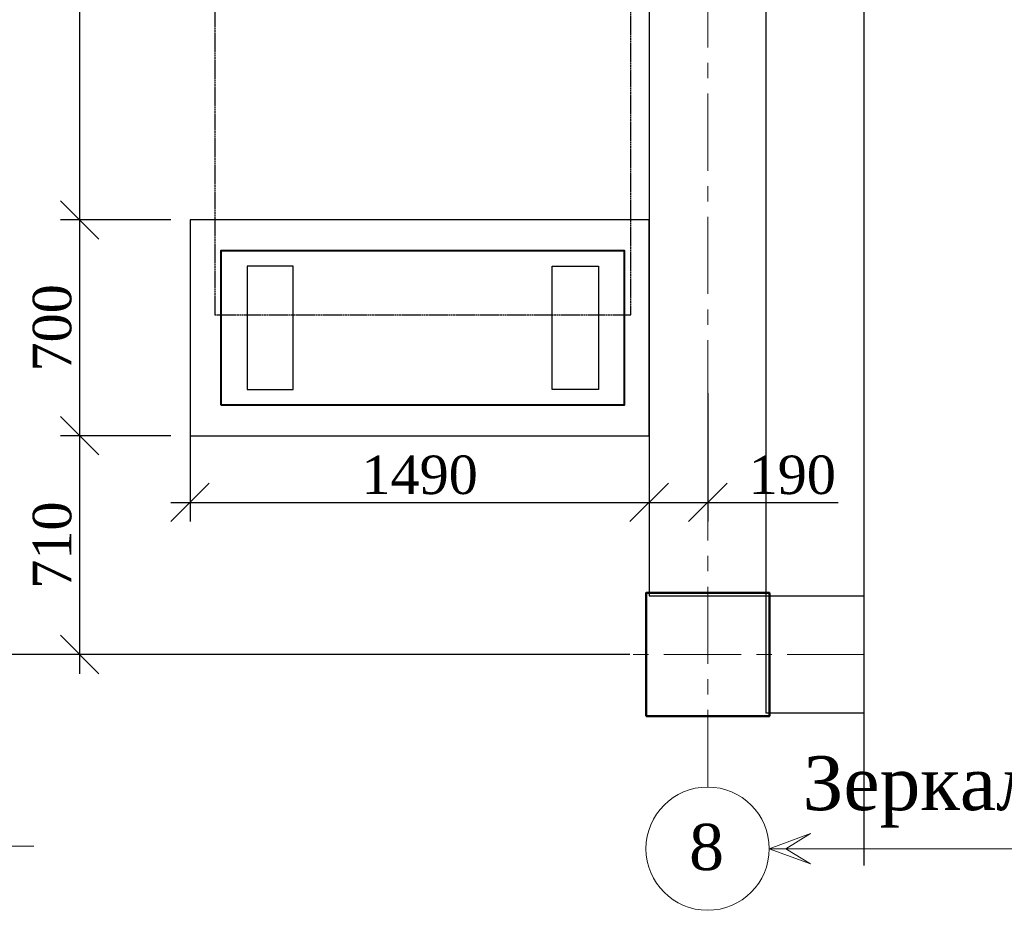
# Model space of a CAD drawing. Header units: millimetres. Extents: x 2063114 to 14983986, y -126020516 to 213791.
# Tile 155 of 256: x 2331688 to 2338078, y -1485498 to -1479718. Entities that reach past the tile are written whole.
import ezdxf
from ezdxf.enums import TextEntityAlignment as Align

# ---------------------------------------------------------------- set-up
doc = ezdxf.new("R2010")
doc.units = ezdxf.units.MM
for name, pattern in [('ACAD_ISO04W100', [30, 24, -3, 0, -3]), ('CENTERX2', [4, 2.5, -0.5, 0.5, -0.5]), ('DASHEDX2', [38.1, 25.4, -12.7])]:
    doc.linetypes.add(name, pattern=pattern)
doc.layers.get('Defpoints').update_dxf_attribs({"color": 6, "lineweight": 35})
for name, color, linetype, lineweight in [('KOLONNNA', 1, 'Continuous', 50), ('АСО-оси', 24, 'CENTERX2', 20), ('Фундамент', 7, 'Continuous', 30)]:
    doc.layers.add(name, color=color, linetype=linetype, lineweight=lineweight)
doc.layers.add('osi', color=7, linetype='ACAD_ISO04W100', lineweight=13, true_color=0x575757)
doc.layers.add('Размеры', color=28, linetype='Continuous')
doc.styles.add('GENERATED_STYLE_5', font='times.ttf')
doc.styles.add('TIMES NEW', font='times.ttf', dxfattribs={"height": 200})
doc.styles.add('Times New Roman', font='times.ttf')
doc.dimstyles.new('50', dxfattribs={"dimtxt": 250, "dimasz": 250, "dimexe": 125, "dimexo": 125, "dimgap": 50, "dimtad": 1, "dimdec": 0, "dimlfac": 0.5, "dimtxsty": 'GENERATED_STYLE_5', "dimblk": 'OBLIQUE', "dimcen": 250, "dimdle": 125, "dimadec": 0, "dimazin": 0, "dimtfac": 1, "dimtdec": 0, "dimtmove": 0, "dimatfit": 3, "dimldrblk": 'OPEN90', "dimfxl": 1, "dimarcsym": 0})

# ---------------------------------------------------------------- blocks, each defined once
blk = doc.blocks.new('380')
at = {"layer": 'KOLONNNA', "color": 0, "ltscale": 100}
blk.add_lwpolyline([(23129924, 18355759.3), (23130324, 18355759.3), (23130324, 18355359.3), (23129924, 18355359.3)], close=True, dxfattribs=at)
blk = doc.blocks.new('_Oblique')
at = {"color": 0, "linetype": 'ByBlock', "lineweight": -2}
blk.add_line((-0.5, -0.5), (0.5, 0.5), dxfattribs=at)
blk = doc.blocks.new('*D1137')
at = {"color": 0, "lineweight": -2, "ltscale": 200, "transparency": 16777216}
for p, q in [((2332077.2, -1483962.8), (2332077.2, -1482292.8)), ((2332668.6, -1482417.8), (2331952.2, -1482417.8)), ((2335648.6, -1483837.8), (2331952.2, -1483837.8))]:
    blk.add_line(p, q, dxfattribs=at)
at = {"layer": 'Defpoints', "color": 0, "lineweight": 30, "ltscale": 200, "transparency": 16777216}
for p in [(2332077.2, -1482417.8), (2332793.6, -1482417.8), (2335773.6, -1483837.8)]:
    blk.add_point(p, dxfattribs=at)
at = {"color": 0, "lineweight": -2, "ltscale": 200, "transparency": 16777216, "xscale": 250, "yscale": 250, "zscale": 250}
for p, rotation in [((2332077.2, -1482417.8), 90), ((2332077.2, -1483837.8), 270)]:
    blk.add_blockref('_Oblique', p, dxfattribs=dict(at, rotation=rotation))
at = {"color": 0, "lineweight": 15, "ltscale": 200, "transparency": 16777216, "insert": (2331899.7, -1483127.8), "char_height": 250, "attachment_point": 5, "rotation": 90, "style": 'GENERATED_STYLE_5'}
blk.add_mtext('710', dxfattribs=at)
blk = doc.blocks.new('_Open90')
at = {"color": 0, "linetype": 'ByBlock', "lineweight": -2}
for p, q in [((-0.5, 0.5), (0, 0)), ((0, 0), (-1, 0)), ((0, 0), (-0.5, -0.5))]:
    blk.add_line(p, q, dxfattribs=at)
blk = doc.blocks.new('*D939')
at = {"color": 0, "lineweight": -2, "ltscale": 200, "transparency": 16777216}
for p, q in [((2332077.2, -1482542.8), (2332077.2, -1480892.8)), ((2332668.6, -1481017.8), (2331952.2, -1481017.8)), ((2332668.6, -1482417.8), (2331952.2, -1482417.8))]:
    blk.add_line(p, q, dxfattribs=at)
at = {"layer": 'Defpoints', "color": 0, "lineweight": 30, "ltscale": 200, "transparency": 16777216}
for p in [(2332077.2, -1481017.8), (2332793.6, -1481017.8), (2332793.6, -1482417.8)]:
    blk.add_point(p, dxfattribs=at)
at = {"color": 0, "lineweight": -2, "ltscale": 200, "transparency": 16777216, "xscale": 250, "yscale": 250, "zscale": 250}
for p, rotation in [((2332077.2, -1481017.8), 90), ((2332077.2, -1482417.8), 270)]:
    blk.add_blockref('_Oblique', p, dxfattribs=dict(at, rotation=rotation))
at = {"color": 0, "lineweight": 15, "ltscale": 200, "transparency": 16777216, "insert": (2331899.7, -1481717.8), "char_height": 250, "attachment_point": 5, "rotation": 90, "style": 'GENERATED_STYLE_5'}
blk.add_mtext('700', dxfattribs=at)
blk = doc.blocks.new('*D940')
at = {"color": 0, "lineweight": -2, "ltscale": 200, "transparency": 16777216}
for p, q in [((2332077.2, -1481142.8), (2332077.2, -1476212.8)), ((2332668.6, -1476337.8), (2331952.2, -1476337.8)), ((2332668.6, -1481017.8), (2331952.2, -1481017.8))]:
    blk.add_line(p, q, dxfattribs=at)
at = {"layer": 'Defpoints', "color": 0, "lineweight": 30, "ltscale": 200, "transparency": 16777216}
for p in [(2332077.2, -1476337.8), (2332793.6, -1476337.8), (2332793.6, -1481017.8)]:
    blk.add_point(p, dxfattribs=at)
at = {"color": 0, "lineweight": -2, "ltscale": 200, "transparency": 16777216, "xscale": 250, "yscale": 250, "zscale": 250}
for p, rotation in [((2332077.2, -1476337.8), 90), ((2332077.2, -1481017.8), 270)]:
    blk.add_blockref('_Oblique', p, dxfattribs=dict(at, rotation=rotation))
at = {"color": 0, "lineweight": 15, "ltscale": 200, "transparency": 16777216, "insert": (2331900.1, -1478677.8), "char_height": 250, "attachment_point": 5, "rotation": 90, "style": 'GENERATED_STYLE_5'}
blk.add_mtext('2340', dxfattribs=at)
blk = doc.blocks.new('*D1138')
at = {"color": 0, "lineweight": -2, "ltscale": 200, "transparency": 16777216}
for p, q in [((2332793.6, -1481842.8), (2332793.6, -1482975.6)), ((2335773.6, -1481842.8), (2335773.6, -1482975.6)), ((2332668.6, -1482850.6), (2335898.6, -1482850.6))]:
    blk.add_line(p, q, dxfattribs=at)
at = {"layer": 'Defpoints', "color": 0, "lineweight": 30, "ltscale": 200, "transparency": 16777216}
for p in [(2332793.6, -1481717.8), (2335773.6, -1481717.8), (2335773.6, -1482850.6)]:
    blk.add_point(p, dxfattribs=at)
at = {"color": 0, "lineweight": -2, "ltscale": 200, "transparency": 16777216, "xscale": 250, "yscale": 250, "zscale": 250, "rotation": 180}
blk.add_blockref('_Oblique', (2332793.6, -1482850.6), dxfattribs=at)
at = {"color": 0, "lineweight": -2, "ltscale": 200, "transparency": 16777216, "xscale": 250, "yscale": 250, "zscale": 250}
blk.add_blockref('_Oblique', (2335773.6, -1482850.6), dxfattribs=at)
at = {"color": 0, "lineweight": 15, "ltscale": 200, "transparency": 16777216, "insert": (2334283.6, -1482673.1), "char_height": 250, "attachment_point": 5, "style": 'GENERATED_STYLE_5'}
blk.add_mtext('1490', dxfattribs=at)
blk = doc.blocks.new('*D1139')
at = {"color": 0, "lineweight": -2, "transparency": 16777216}
for p, q in [((2336153.6, -1482142.6), (2336153.6, -1482975.6)), ((2335773.6, -1482478.7), (2335773.6, -1482975.6)), ((2335648.6, -1482850.6), (2336153.6, -1482850.6)), ((2336153.6, -1482850.6), (2337000.9, -1482850.6))]:
    blk.add_line(p, q, dxfattribs=at)
at = {"layer": 'Defpoints', "color": 0, "lineweight": 30, "transparency": 16777216}
for p in [(2336153.6, -1482017.6), (2335773.6, -1482353.7), (2336153.6, -1482850.6)]:
    blk.add_point(p, dxfattribs=at)
at = {"color": 0, "lineweight": -2, "transparency": 16777216, "xscale": 250, "yscale": 250, "zscale": 250, "rotation": 180}
blk.add_blockref('_Oblique', (2335773.6, -1482850.6), dxfattribs=at)
at = {"color": 0, "lineweight": -2, "transparency": 16777216, "xscale": 250, "yscale": 250, "zscale": 250}
blk.add_blockref('_Oblique', (2336153.6, -1482850.6), dxfattribs=at)
at = {"color": 0, "transparency": 16777216, "insert": (2336702.2, -1482673.1), "char_height": 250, "attachment_point": 5, "style": 'GENERATED_STYLE_5'}
blk.add_mtext('190', dxfattribs=at)
blk = doc.blocks.new('*D948')
at = {"color": 0, "lineweight": -2, "ltscale": 200, "transparency": 16777216}
for p, q in [((2331268.3, -1471112.8), (2331268.3, -1483962.8)), ((2332916.2, -1483837.8), (2331143.3, -1483837.8))]:
    blk.add_line(p, q, dxfattribs=at)
at = {"layer": 'Defpoints', "color": 0, "lineweight": 30, "ltscale": 200, "transparency": 16777216}
for p in [(2331268.3, -1471237.8), (2331268.3, -1483837.8), (2333041.2, -1483837.8)]:
    blk.add_point(p, dxfattribs=at)
at = {"color": 0, "lineweight": -2, "ltscale": 200, "transparency": 16777216, "xscale": 250, "yscale": 250, "zscale": 250}
for p, rotation in [((2331268.3, -1471237.8), 90), ((2331268.3, -1483837.8), 270)]:
    blk.add_blockref('_Oblique', p, dxfattribs=dict(at, rotation=rotation))
at = {"color": 0, "lineweight": 15, "ltscale": 200, "transparency": 16777216, "insert": (2331091.1, -1477537.8), "char_height": 250, "attachment_point": 5, "rotation": 90, "style": 'GENERATED_STYLE_5'}
blk.add_mtext('6300', dxfattribs=at)

msp = doc.modelspace()

# ---------------------------------------------------------------- linework, layer by layer
at = {"color": 0, "lineweight": 0}
for p, q in [((2336552.5249, -1485097.88732), (2336821.37887, -1484999.41772)), ((2336821.37887, -1484999.41772), (2336659.93866, -1485097.88732)), ((2329140.53312, -1485081.79874), (2331779.85858, -1485081.79874)), ((2336552.5249, -1485097.88732), (2339191.85036, -1485097.88732)), ((2336552.5249, -1485097.88732), (2336821.37887, -1485196.35692)), ((2336821.37887, -1485196.35692), (2336659.93866, -1485097.88732))]:
    msp.add_line(p, q, dxfattribs=at)
at = {"color": 0, "ltscale": 100}
msp.add_lwpolyline([(2335773.58808, -1483457.79681), (2336533.58808, -1483457.79681), (2336533.58808, -1471617.79681), (2335773.58808, -1471617.79681)], close=True, dxfattribs=at)
msp.add_lwpolyline([(2332793.58808, -1482417.79681), (2335773.58808, -1482417.79681), (2335773.58808, -1481017.79681), (2332793.58808, -1481017.79681)], close=True)
at = {"lineweight": 30}
for points in [[(2333463.58808, -1482117.79681), (2333463.58808, -1481317.79681), (2333163.58808, -1481317.79681), (2333163.58808, -1482117.79681)], [(2335443.58808, -1481317.79681), (2335443.58808, -1482117.79681), (2335143.58808, -1482117.79681), (2335143.58808, -1481317.79681)]]:
    msp.add_lwpolyline(points, close=True, dxfattribs=at)
at = {"color": 0, "ltscale": 100}
msp.add_lwpolyline([(2337169.61206, -1484217.79681), (2336533.58808, -1484217.79681), (2336533.58808, -1483457.79681), (2337169.61206, -1483457.79681)], dxfattribs=at)
at = {"layer": 'osi', "color": 0, "linetype": 'ByBlock', "ltscale": 5}
msp.add_circle((2336152.5249, -1485097.88732), 400, dxfattribs=at)
at = {"layer": 'АСО-оси', "color": 1, "lineweight": 15, "ltscale": 200}
for p, q in [((2336153.58808, -1484697.88873), (2336153.58808, -1459736.24097)), ((2337169.61206, -1483837.79681), (2331826.07737, -1483837.79681))]:
    msp.add_line(p, q, dxfattribs=at)
at = {"layer": 'Размеры'}
msp.add_lwpolyline([(2337169.61206, -1485206.80495), (2337169.61206, -1472797.05437), (2336869.61206, -1472597.05437), (2337469.61206, -1472397.05437), (2337169.61206, -1472197.05437), (2337169.61206, -1459955.24246)], dxfattribs=at)
at = {"layer": 'Размеры', "color": 1, "linetype": 'DASHEDX2', "ltscale": 0.2}
msp.add_lwpolyline([(2335653.58808, -1468537.79681), (2332953.58808, -1468537.79681), (2332953.58808, -1481632.5637), (2335653.58808, -1481632.5637)], close=True, dxfattribs=at)
at = {"layer": 'Фундамент', "lineweight": 40}
msp.add_lwpolyline([(2332993.58808, -1482217.79681), (2335613.58808, -1482217.79681), (2335613.58808, -1481217.79681), (2332993.58808, -1481217.79681)], close=True, dxfattribs=at)

# ---------------------------------------------------------------- block references
at = {"color": 0, "xscale": -2, "yscale": 2, "zscale": 2, "rotation": 180}
msp.add_blockref('380', (-43924094.40112, 35227280.84096), dxfattribs=at)

# ---------------------------------------------------------------- texts
at = {"color": 0, "style": 'Times New Roman'}
msp.add_text('Зеркально', height=350, dxfattribs=at).set_placement((2339076.92692, -1484847.71089), align=Align.RIGHT)
at = {"style": 'TIMES NEW'}
msp.add_text('8', height=300, dxfattribs=at).set_placement((2336032.53742, -1485236.96647))

# ---------------------------------------------------------------- dimensions: what is measured, and where the dimension line sits
at = {"color": 1, "lineweight": 15, "ltscale": 200}
for base, p1, p2, picture, middle in [((2331268.28397, -1483837.79681), (2331268.28397, -1471237.79681), (2333041.19627, -1483837.79681), '*D948', (2331091.12103, -1477537.79681)), ((2332077.24582, -1476337.79681), (2332793.58808, -1481017.79681), (2332793.58808, -1476337.79681), '*D940', (2331900.08287, -1478677.79681)), ((2332077.24582, -1481017.79681), (2332793.58808, -1482417.79681), (2332793.58808, -1481017.79681), '*D939', (2331899.72238, -1481717.79681)), ((2332077.24582, -1482417.79681), (2335773.58808, -1483837.79681), (2332793.58808, -1482417.79681), '*D1137', (2331899.72238, -1483127.79681))]:
    dim = msp.add_linear_dim(base=base, p1=p1, p2=p2, angle=270, dimstyle='50', dxfattribs=at)
    dim.commit()
    dim.dimension.update_dxf_attribs({"geometry": picture, "text_midpoint": middle})
dim = msp.add_linear_dim(base=(2335773.58808, -1482850.62711), p1=(2332793.58808, -1481717.79681), p2=(2335773.58808, -1481717.79681), dimstyle='50', dxfattribs=at)
dim.commit()
dim.dimension.update_dxf_attribs({"geometry": '*D1138', "text_midpoint": (2334283.58808, -1482673.10368)})
dim = msp.add_linear_dim(base=(2336153.58808, -1482850.62711), p1=(2335773.58808, -1482353.70017), p2=(2336153.58808, -1482017.62706), dimstyle='50')
dim.commit()
dim.dimension.update_dxf_attribs({"geometry": '*D1139', "text_midpoint": (2336702.23624, -1482673.10368)})

doc.saveas('drawing.dxf')
